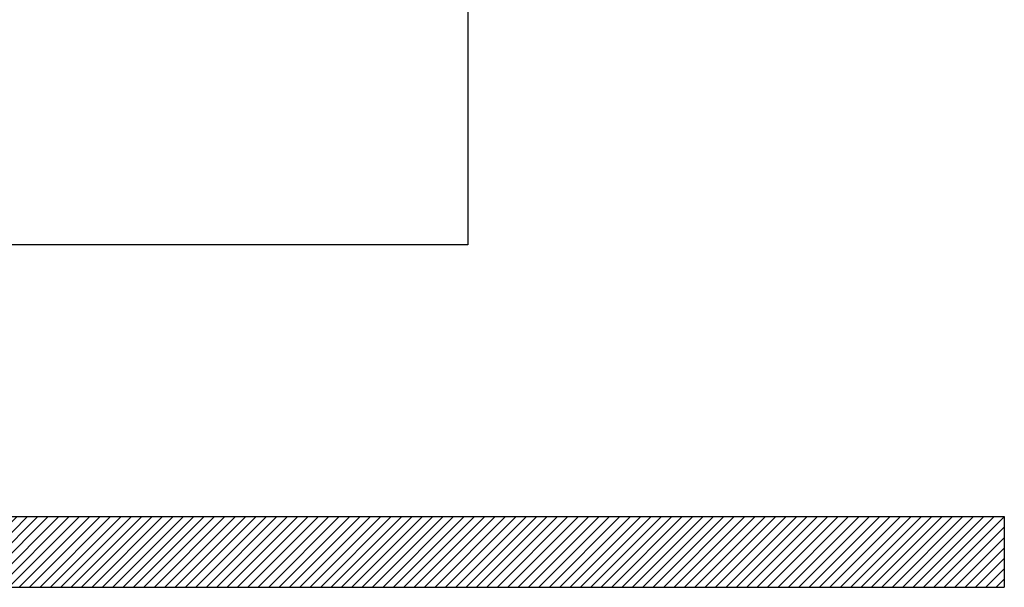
# Model space of a CAD drawing. Header units: inches. Extents: x 0 to 12596, y 507 to 12171.
# Tile 22 of 24: x 8410 to 12596, y 7230 to 9642. Entities that reach past the tile are written whole.
import ezdxf

# ---------------------------------------------------------------- set-up
doc = ezdxf.new("R2010")
doc.units = ezdxf.units.IN
doc.header["$MEASUREMENT"] = 0
doc.layers.add('E-ANNO-TEXT', color=7, linetype='Continuous', lineweight=25)
doc.layers.add('E-GND-GES', color=92, linetype='Continuous', lineweight=60)

msp = doc.modelspace()

# ---------------------------------------------------------------- hatches: boundary and pattern name
at = {"layer": 'E-ANNO-TEXT', "true_color": 0x939598, "transparency": 33554687}
h = msp.add_hatch(dxfattribs=at)
h.set_pattern_fill('ANSI31', color=252, scale=250)
h.set_pattern_definition([(45, (0.013, 59.275), (-22.09709, 22.09709), [])])
h.paths.add_polyline_path([(12596.40885, 7530.18412), (0.01331, 7530.18412), (0.01331, 7229.92415), (12596.40885, 7229.92415)])

# ---------------------------------------------------------------- linework, layer by layer
for p, q in [((0.01331, 7530.18412), (12596.40885, 7530.18412)), ((12596.40885, 7530.18412), (12596.40885, 7229.92415)), ((0.01331, 7229.92415), (12596.40885, 7229.92415))]:
    msp.add_line(p, q)
at = {"layer": 'E-GND-GES', "lineweight": 30}
msp.add_lwpolyline([(4248.35491, 12170.57864), (10315.11285, 12170.57864), (10315.11285, 8685.9516), (4248.35491, 8685.9516)], close=True, dxfattribs=at)

doc.saveas('drawing.dxf')
